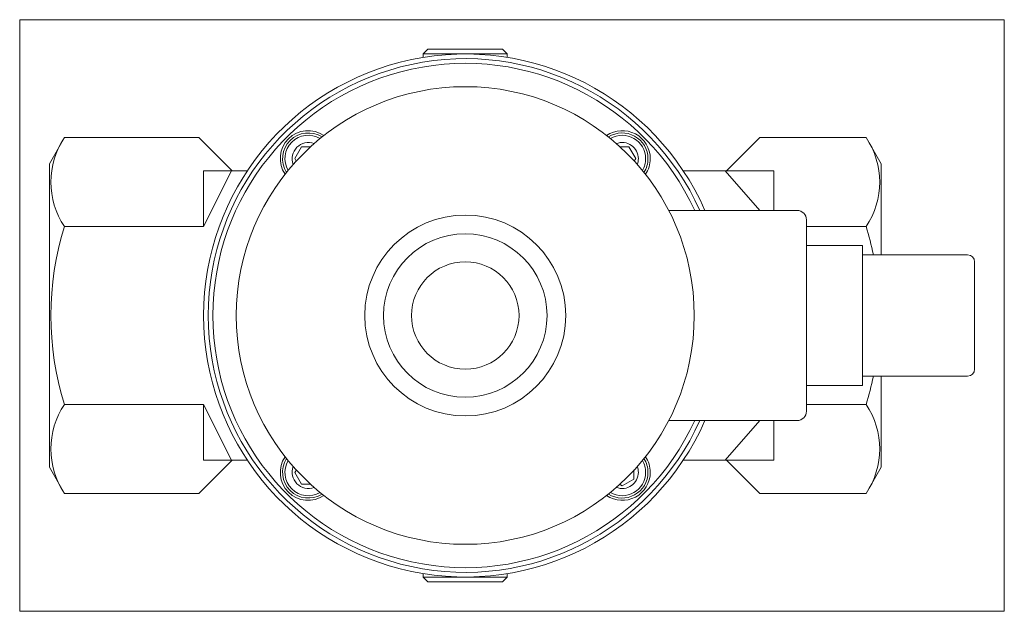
# Model space of a CAD drawing. Extents: x 50 to 261, y 145 to 272.
import ezdxf
from ezdxf.xclip import XClip

# ---------------------------------------------------------------- set-up
doc = ezdxf.new("R2010")
doc.units = 0
doc.header["$LTSCALE"] = 25.4
doc.header["$MEASUREMENT"] = 0
doc.header["$XCLIPFRAME"] = 2
doc.layers.get('0').update_dxf_attribs({"linetype": 'CONTINUOUS'})
for name, color, linetype in [('CEWKA_40-65', 7, 'CONTINUOUS'), ('WA_020_01_00_001', 7, 'CONTINUOUS'), ('WA_020_01_01Z_KO', 7, 'CONTINUOUS'), ('WA_031_01_00_010', 7, 'CONTINUOUS'), ('WA_148_01_00_005', 7, 'CONTINUOUS'), ('Ś-008IMBUSM6X16', 7, 'CONTINUOUS')]:
    doc.layers.add(name, color=color, linetype=linetype)

# ---------------------------------------------------------------- blocks, each defined once
blk = doc.blocks.new('SE1')
at = {"layer": 'CEWKA_40-65', "color": 7, "linetype": 'CONTINUOUS', "lineweight": 0}
for p, q in [((189.09, 231.23), (216.56, 231.23)), ((218.56, 229.23), (218.56, 188.23)), ((218.56, 223.73), (230.56, 223.73)), ((230.56, 223.73), (230.56, 221.73)), ((230.56, 221.73), (253.06, 221.73)), ((230.56, 221.73), (230.56, 195.73)), ((254.56, 220.23), (254.56, 197.23)), ((230.56, 195.73), (230.56, 193.73)), ((253.06, 195.73), (230.56, 195.73)), ((230.56, 193.73), (218.56, 193.73)), ((216.56, 186.23), (189.09, 186.23))]:
    blk.add_line(p, q, dxfattribs=at)
blk.add_circle((145.56, 208.73), 49, dxfattribs=at)
for centre, radius, start, end in [((216.56, 229.23), 2, 0, 90), ((253.06, 220.23), 1.5, 0, 90), ((253.06, 197.23), 1.5, 270, 360), ((216.56, 188.23), 2, 270, 360)]:
    blk.add_arc(centre, radius, start, end, dxfattribs=at)
at = {"layer": 'WA_020_01_00_001', "color": 7, "linetype": 'CONTINUOUS', "lineweight": 0}
for centre, radius, start, end in [((145.56, 208.73), 55, 24.1477, 335.8523), ((145.56, 208.73), 54, 24.6243, 335.3757), ((111.97, 242.32), 6, 55.9989, 214.0011), ((111.97, 242.32), 5.5, 57.6585, 212.3415), ((179.15, 242.32), 6, 0, 124.0011), ((179.15, 242.32), 5.5, 0, 122.3415), ((179.15, 242.32), 5.5, 327.6585, 360), ((179.15, 242.32), 6, 325.9989, 360), ((111.97, 175.14), 6, 145.9989, 304.0011), ((111.97, 175.14), 5.5, 147.6585, 302.3415), ((179.15, 175.14), 5.5, 0, 32.3415), ((179.15, 175.14), 6, 0, 34.0011), ((179.15, 175.14), 6, 235.9989, 360), ((179.15, 175.14), 5.5, 237.6585, 360)]:
    blk.add_arc(centre, radius, start, end, dxfattribs=at)
at = {"layer": 'WA_020_01_01Z_KO', "color": 7, "linetype": 'CONTINUOUS', "lineweight": 0}
for p, q in [((59.79, 246.84), (56.56, 241.23)), ((88.56, 246.84), (59.79, 246.84)), ((88.56, 246.84), (95.66, 239.73)), ((201.45, 239.73), (208.56, 246.84)), ((208.56, 246.84), (231.32, 246.84)), ((234.56, 241.23), (231.32, 246.84)), ((56.56, 176.23), (56.56, 241.23)), ((234.56, 221.73), (234.56, 241.23)), ((89.56, 239.73), (89.56, 227.78)), ((95.53, 239.73), (89.56, 239.73)), ((89.56, 227.78), (95.53, 239.73)), ((98.92, 239.73), (95.53, 239.73)), ((201.21, 239.73), (192.2, 239.73)), ((211.56, 239.73), (201.21, 239.73)), ((208.57, 231.23), (201.21, 239.73)), ((211.56, 231.23), (211.56, 239.73)), ((89.56, 227.78), (59.79, 227.78)), ((218.56, 227.78), (231.32, 227.78)), ((234.56, 176.23), (234.56, 195.73)), ((89.56, 189.68), (59.79, 189.68)), ((89.56, 189.68), (89.56, 177.73)), ((95.53, 177.73), (89.56, 189.68)), ((218.56, 189.68), (231.32, 189.68)), ((201.21, 177.73), (208.57, 186.23)), ((211.56, 177.73), (211.56, 186.23)), ((95.66, 177.73), (88.56, 170.62)), ((89.56, 177.73), (95.53, 177.73)), ((95.53, 177.73), (98.92, 177.73)), ((192.2, 177.73), (201.21, 177.73)), ((201.21, 177.73), (211.56, 177.73)), ((208.56, 170.62), (201.45, 177.73)), ((56.56, 176.23), (59.79, 170.62)), ((231.32, 170.62), (234.56, 176.23)), ((88.56, 170.62), (59.79, 170.62)), ((208.56, 170.62), (231.32, 170.62))]:
    blk.add_line(p, q, dxfattribs=at)
for centre, radius, start, end in [((145.56, 208.73), 56, 23.6899, 336.3101), ((73.91, 237.31), 17.03, 145.9818, 214.0182), ((217.21, 237.31), 17.03, 325.9818, 34.0182), ((120.34, 208.73), 63.47, 162.5321, 197.4679), ((170.78, 208.73), 63.47, 11.8315, 17.4679), ((170.78, 208.73), 63.47, 342.5321, 348.1649), ((73.91, 180.15), 17.03, 145.9818, 214.0182), ((217.21, 180.15), 17.03, 325.9818, 34.0182)]:
    blk.add_arc(centre, radius, start, end, dxfattribs=at)
at = {"layer": 'WA_031_01_00_010', "color": 7, "linetype": 'CONTINUOUS', "lineweight": 0}
for p, q in [((137.56, 265.73), (136.56, 264.73)), ((137.56, 265.73), (153.56, 265.73)), ((154.56, 264.73), (153.56, 265.73)), ((136.56, 264.73), (136.56, 264)), ((154.56, 264.73), (136.56, 264.73)), ((154.56, 264), (154.56, 264.73)), ((136.56, 153.46), (136.56, 152.73)), ((136.56, 152.73), (137.56, 151.73)), ((136.56, 152.73), (154.56, 152.73)), ((153.56, 151.73), (137.56, 151.73)), ((153.56, 151.73), (154.56, 152.73)), ((154.56, 152.73), (154.56, 153.46))]:
    blk.add_line(p, q, dxfattribs=at)
at = {"layer": 'WA_148_01_00_005', "color": 7, "linetype": 'CONTINUOUS', "lineweight": 0}
for radius in [21.5, 17.5, 11.5]:
    blk.add_circle((145.56, 208.73), radius, dxfattribs=at)
at = {"layer": 'Ś-008IMBUSM6X16', "color": 7, "linetype": 'CONTINUOUS', "lineweight": 0}
for p, q in [((110.53, 244.82), (109.08, 242.32)), ((112.44, 244.82), (110.53, 244.82)), ((180.59, 244.82), (178.69, 244.82)), ((182.03, 242.32), (180.59, 244.82)), ((109.08, 242.32), (109.4, 241.77)), ((181.72, 241.78), (182.03, 242.32)), ((109.41, 175.7), (109.08, 175.14)), ((109.08, 175.14), (110.53, 172.64)), ((181.65, 173.7), (181.65, 175.65)), ((179.15, 172.26), (181.65, 173.7)), ((110.53, 172.64), (112.47, 172.64)), ((178.58, 172.58), (179.15, 172.26))]:
    blk.add_line(p, q, dxfattribs=at)
for centre, radius, start, end in [((111.97, 242.32), 5, 59.6021, 210.3979), ((179.15, 242.32), 5, 0, 120.3979), ((111.97, 242.32), 3.45, 68.9119, 201.0881), ((179.15, 242.32), 3.45, 0, 111.0881), ((179.15, 242.32), 3.45, 338.9119, 360), ((179.15, 242.32), 5, 329.6021, 360), ((111.97, 175.14), 5, 149.6021, 300.3979), ((179.15, 175.14), 5, 0, 30.3979), ((111.97, 175.14), 3.45, 158.9119, 291.0881), ((179.15, 175.14), 5, 239.6021, 360), ((179.15, 175.14), 3.45, 248.9119, 360), ((179.15, 175.14), 3.45, 0, 21.0881)]:
    blk.add_arc(centre, radius, start, end, dxfattribs=at)

msp = doc.modelspace()

# ---------------------------------------------------------------- block references
at = {"color": 0, "lineweight": 0}
ref = msp.add_blockref('SE1', (0, 0), dxfattribs=at)
XClip(ref).set_block_clipping_path([(50.2086436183, 145.3799999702), (260.9086425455, 272.0800000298)])
ref.dxf.unprotected_set("ltscale", 0)

doc.saveas('drawing.dxf')
